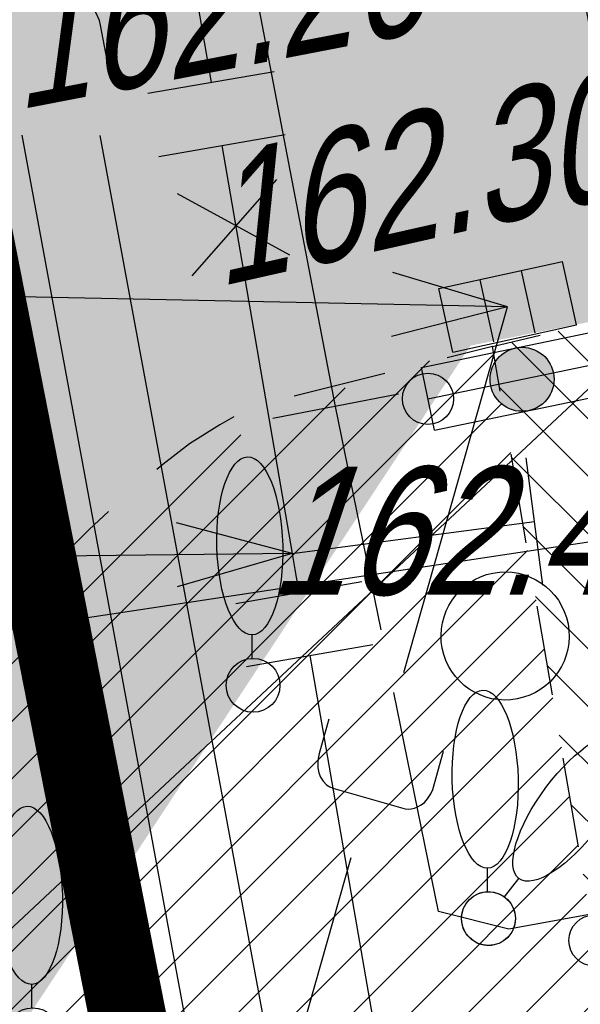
# Model space of a CAD drawing. Header units: millimetres. Extents: x 4385 to 11928, y 17253 to 36963.
# Tile 45 of 256: x 5878.25 to 5882.63, y 18481.12 to 18488.8. Entities that reach past the tile are written whole.
import ezdxf
from ezdxf import colors
from ezdxf.entities.mleader import LeaderData, LeaderLine
from ezdxf.math import Vec2, Vec3

# ---------------------------------------------------------------- set-up
doc = ezdxf.new("R2010")
doc.units = ezdxf.units.MM
for name, color, linetype, lineweight in [('Геоподоснова_34179-21 от 9.08.21$0$Водосток', 7, 'Continuous', 25), ('Геоподоснова_34179-21 от 9.08.21$0$Водосток проектный', 7, 'Continuous', 25), ('Геоподоснова_34179-21 от 9.08.21$0$Газопровод', 7, 'Continuous', 25), ('Геоподоснова_34179-21 от 9.08.21$0$Горизонтали', 7, 'Continuous', 25), ('Геоподоснова_34179-21 от 9.08.21$0$Граница улицы', 7, 'Continuous', 25), ('Геоподоснова_34179-21 от 9.08.21$0$Кабель Мосэнерго', 7, 'Continuous', 25), ('Геоподоснова_34179-21 от 9.08.21$0$Ограды', 7, 'Continuous', 25), ('Геоподоснова_34179-21 от 9.08.21$0$Отдельно стоящее дерево', 7, 'Continuous', 25), ('Геоподоснова_34179-21 от 9.08.21$0$Подземные коммуникации', 7, 'Continuous', 25), ('Геоподоснова_34179-21 от 9.08.21$0$Фонтаны', 7, 'Continuous', 25)]:
    doc.layers.add(name, color=color, linetype=linetype, lineweight=lineweight)
doc.layers.add('ГП_граница_аренд_зем_500', color=7, linetype='Continuous', true_color=0x000000)
for name, color, linetype, lineweight, true_color, transparency in [('ГП_дороги_штриховка_сущ', 7, 'Continuous', 0, 0xc8d0d0, 0.6), ('ГП_озел_штриховка_сущ', 7, 'Continuous', 0, 0x829556, 0.6), ('ГП_тротуары_штриховка_сущ', 7, 'Continuous', 0, 0xba8573, 0.6)]:
    doc.layers.add(name, color=color, linetype=linetype, lineweight=lineweight, true_color=true_color, transparency=transparency)
doc.layers.add('ГП_текст этапы', color=7, linetype='Continuous', lineweight=5, true_color=0x000000)
doc.styles.add('GENERATED_STYLE_1', font='GOTHIC.TTF')
doc.styles.add('Геоподоснова_34179-21 от 9.08.21$0$Style-RUSSIAN_1251 I 0.32289', font='RUSSIAN_1251.shx', dxfattribs={"oblique": 18.5})

# ---------------------------------------------------------------- blocks, each defined once
blk = doc.blocks.new('Геоподоснова_34179-21 от 9.08.21$0$DEREVO_58')
at = {"layer": 'Геоподоснова_34179-21 от 9.08.21$0$Отдельно стоящее дерево', "color": 7, "linetype": 'Continuous', "lineweight": 25, "flags": 128}
blk.add_lwpolyline([(-0.007, 0.21), (-0.007, 0.393)], dxfattribs=at)
at = {"layer": 'Геоподоснова_34179-21 от 9.08.21$0$Отдельно стоящее дерево', "color": 7, "linetype": 'Continuous', "lineweight": 25}
blk.add_arc((0, 0), 0.21, 0, 359.99999, dxfattribs=at)
blk.add_ellipse((-0.0255, 1.088), major_axis=(-0.0185, 0.695), ratio=0.369829, dxfattribs=at)
blk = doc.blocks.new('Геоподоснова_34179-21 от 9.08.21$0$DEREVO_90')
at = {"layer": 'Геоподоснова_34179-21 от 9.08.21$0$Отдельно стоящее дерево', "color": 7, "linetype": 'Continuous', "lineweight": 25, "flags": 128}
blk.add_lwpolyline([(-0.007, 0.21), (-0.007, 0.393)], dxfattribs=at)
at = {"layer": 'Геоподоснова_34179-21 от 9.08.21$0$Отдельно стоящее дерево', "color": 7, "linetype": 'Continuous', "lineweight": 25}
blk.add_arc((0, 0), 0.21, 0, 359.99999, dxfattribs=at)
blk.add_ellipse((-0.0255, 1.088), major_axis=(-0.0185, 0.695), ratio=0.369829, dxfattribs=at)
blk = doc.blocks.new('Геоподоснова_34179-21 от 9.08.21$0$DEREVO_91')
at = {"layer": 'Геоподоснова_34179-21 от 9.08.21$0$Отдельно стоящее дерево', "color": 7, "linetype": 'Continuous', "lineweight": 25, "flags": 128}
blk.add_lwpolyline([(-0.007, 0.21), (-0.007, 0.393)], dxfattribs=at)
at = {"layer": 'Геоподоснова_34179-21 от 9.08.21$0$Отдельно стоящее дерево', "color": 7, "linetype": 'Continuous', "lineweight": 25}
blk.add_arc((0, 0), 0.21, 0, 359.99999, dxfattribs=at)
blk.add_ellipse((-0.0255, 1.088), major_axis=(-0.0185, 0.695), ratio=0.369829, dxfattribs=at)
blk = doc.blocks.new('Геоподоснова_34179-21 от 9.08.21$0$DEREVO_98')
at = {"layer": 'Геоподоснова_34179-21 от 9.08.21$0$Отдельно стоящее дерево', "color": 7, "linetype": 'Continuous', "lineweight": 25, "flags": 128}
blk.add_lwpolyline([(-0.0068, 0.2101), (-0.0075, 0.3931)], dxfattribs=at)
at = {"layer": 'Геоподоснова_34179-21 от 9.08.21$0$Отдельно стоящее дерево', "color": 7, "linetype": 'Continuous', "lineweight": 25}
blk.add_arc((0, 0), 0.21, 0, 359.99999, dxfattribs=at)
blk.add_ellipse((-0.0255, 1.088), major_axis=(-0.0185, 0.695), ratio=0.369829, dxfattribs=at)
blk = doc.blocks.new('Геоподоснова_34179-21 от 9.08.21$0$RESHT1_10')
at = {"layer": 'Геоподоснова_34179-21 от 9.08.21$0$Фонтаны', "color": 7, "linetype": 'Continuous', "lineweight": 25}
for p, q in [((-0.4942, -0.2535), (-0.4938, 0.2544)), ((-0.4938, 0.2544), (0.4954, 0.2542)), ((-0.1626, -0.2447), (-0.1627, 0.251)), ((0.1662, -0.2446), (0.166, 0.2511)), ((0.495, -0.2536), (0.4954, 0.2542)), ((-0.4942, -0.2535), (0.495, -0.2536))]:
    blk.add_line(p, q, dxfattribs=at)
blk = doc.blocks.new('Геоподоснова_34179-21 от 9.08.21$0$msdElementTypeLineString_44')
at = {"layer": 'Геоподоснова_34179-21 от 9.08.21$0$Граница улицы', "color": 7, "linetype": 'Continuous', "lineweight": 25}
for p, q in [((5.6393, 40.9032), (5.2844, 40.8149)), ((4.7992, 40.6942), (4.0894, 40.5176))]:
    blk.add_line(p, q, dxfattribs=at)
at = {"layer": 'Геоподоснова_34179-21 от 9.08.21$0$Граница улицы', "color": 7, "linetype": 'Continuous', "lineweight": 25, "flags": 128}
for points in [[(3.6206, 40.3566), (3.5106, 40.2919), (3.2743, 40.1435), (3.0663, 39.9824), (3.0188, 39.9431)], [(2.6407, 39.6161), (2.4907, 39.4753), (2.3097, 39.2946), (2.1344, 39.1083), (2.1251, 39.0977)]]:
    blk.add_lwpolyline(points, dxfattribs=at)
blk = doc.blocks.new('Геоподоснова_34179-21 от 9.08.21$0$msdElementTypeLineString_104')
at = {"layer": 'Геоподоснова_34179-21 от 9.08.21$0$Граница улицы', "color": 7, "linetype": 'Continuous', "lineweight": 25}
for p, q in [((0.0598, 40.5567), (0.0003, 40.9032)), ((0.2634, 39.371), (0.1444, 40.0639)), ((0.4671, 38.1853), (0.3481, 38.8782)), ((0.6708, 36.9995), (0.5517, 37.6925))]:
    blk.add_line(p, q, dxfattribs=at)
blk = doc.blocks.new('Геоподоснова_34179-21 от 9.08.21$0$PIKET_353')
at = {"layer": 'Геоподоснова_34179-21 от 9.08.21$0$Горизонтали', "color": 7, "linetype": 'Continuous', "lineweight": 25}
blk.add_arc((0, 0), 0.2, 0, 359.99999, dxfattribs=at)
blk = doc.blocks.new('Геоподоснова_34179-21 от 9.08.21$0$msdElementTypeLineString_106')
at = {"layer": 'Геоподоснова_34179-21 от 9.08.21$0$Граница улицы', "color": 7, "linetype": 'Continuous', "lineweight": 25}
blk.add_line((0.0003, 6.2202), (0.3721, 6.3094), dxfattribs=at)
blk = doc.blocks.new('Геоподоснова_34179-21 от 9.08.21$0$msdElementTypeLineString_108')
at = {"layer": 'Геоподоснова_34179-21 от 9.08.21$0$Ограды', "linetype": 'Continuous', "lineweight": 25}
h = blk.add_hatch(color=7, dxfattribs=at)
edge = h.paths.add_edge_path()
edge.add_arc((1.4853, 0.9024), 0.25, 0, 360)
at = {"layer": 'Геоподоснова_34179-21 от 9.08.21$0$Ограды', "color": 7, "linetype": 'Continuous', "lineweight": 25}
for p, q in [((1.6794, 1.1979), (2.6585, 1.401)), ((0.7002, 0.9949), (1.6794, 1.1979)), ((0.751, 0.7501), (2.2197, 1.0546)), ((0.8017, 0.5053), (0.7002, 0.9949)), ((1.7809, 0.7083), (2.7601, 0.9114)), ((0.8017, 0.5053), (1.7809, 0.7083))]:
    blk.add_line(p, q, dxfattribs=at)
blk.add_circle((1.4853, 0.9024), 0.25, dxfattribs=at)
blk.add_circle((1.4853, 0.9024), 0.25, dxfattribs=at)
blk = doc.blocks.new('Геоподоснова_34179-21 от 9.08.21$0$PIKET_536')
at = {"layer": 'Геоподоснова_34179-21 от 9.08.21$0$Горизонтали', "color": 7, "linetype": 'Continuous', "lineweight": 25}
blk.add_arc((0.0003, 0.0004), 0.2, 0, 359.99999, dxfattribs=at)
blk = doc.blocks.new('Геоподоснова_34179-21 от 9.08.21$0$msdElementTypeLineString_168')
at = {"layer": 'Геоподоснова_34179-21 от 9.08.21$0$Водосток', "color": 30, "linetype": 'Continuous', "lineweight": 25}
for p, q in [((1.2204, 4.297), (2.031, 7.151)), ((0, 0), (0.8106, 2.854))]:
    blk.add_line(p, q, dxfattribs=at)
blk = doc.blocks.new('Геоподоснова_34179-21 от 9.08.21$0$msdElementTypeMultiLine_18')
at = {"layer": 'Геоподоснова_34179-21 от 9.08.21$0$Водосток', "color": 30, "linetype": 'Continuous', "lineweight": 25, "flags": 128}
blk.add_lwpolyline([(1.1043, 4.3988), (1.0284, 4.1317), (1.02, 4.0936), (1.0184, 4.063), (1.0182, 4.0202), (1.0258, 3.9798), (1.0382, 3.9477), (1.0599, 3.9153), (1.0852, 3.8866), (1.1098, 3.8725), (1.135, 3.8606), (1.6977, 3.7007), (1.7233, 3.6983), (1.745, 3.6992), (1.7731, 3.7056), (1.7951, 3.716), (1.8234, 3.7318), (1.8502, 3.7505), (1.8722, 3.7776), (1.9002, 3.8174), (1.9146, 3.8514), (1.9993, 4.1494)], dxfattribs=at)
at = {"layer": 'Геоподоснова_34179-21 от 9.08.21$0$Водосток', "color": 30, "linetype": 'Continuous', "lineweight": 25}
blk.add_blockref('Геоподоснова_34179-21 от 9.08.21$0$msdElementTypeLineString_168', (0.467, 0.467), dxfattribs=at)
blk = doc.blocks.new('Геоподоснова_34179-21 от 9.08.21$0$msdElementTypeLineString_174')
at = {"layer": 'Геоподоснова_34179-21 от 9.08.21$0$Кабель Мосэнерго', "color": 7, "linetype": 'Continuous', "lineweight": 25}
blk.add_line((3.533, 1.5943), (2.551, 1.4057), dxfattribs=at)
blk = doc.blocks.new('Геоподоснова_34179-21 от 9.08.21$0$msdElementTypeMultiLine_23')
at = {"layer": 'Геоподоснова_34179-21 от 9.08.21$0$Кабель Мосэнерго', "color": 7, "linetype": 'Continuous', "lineweight": 25, "flags": 128}
blk.add_lwpolyline([(3.042, 1.5), (1.5, 9.532)], dxfattribs=at)
at = {"layer": 'Геоподоснова_34179-21 от 9.08.21$0$Кабель Мосэнерго', "color": 7, "linetype": 'Continuous', "lineweight": 25}
blk.add_blockref('Геоподоснова_34179-21 от 9.08.21$0$msdElementTypeLineString_174', (0, 0), dxfattribs=at)
blk = doc.blocks.new('Геоподоснова_34179-21 от 9.08.21$0$msdElementTypeLineString_179')
at = {"layer": 'Геоподоснова_34179-21 от 9.08.21$0$Газопровод', "color": 1, "linetype": 'Continuous', "lineweight": 25}
for p, q in [((7.283, 1.6928), (6.7687, 0.8352)), ((6.6884, 1.6124), (7.4128, 0.9221))]:
    blk.add_line(p, q, dxfattribs=at)
blk = doc.blocks.new('Геоподоснова_34179-21 от 9.08.21$0$msdElementTypeLineString_180')
at = {"layer": 'Геоподоснова_34179-21 от 9.08.21$0$Газопровод', "color": 16, "linetype": 'Continuous', "lineweight": 25}
for p, q in [((7.2307, 0.8831), (7.1, 1.8745)), ((6.735, 0.8177), (6.6043, 1.8091)), ((2.9524, 0.319), (2.8217, 1.3104)), ((2.887, 0.8147), (6.6696, 1.3134)), ((2.4567, 0.2536), (2.326, 1.2451)), ((0.5, 0.5), (2.3913, 0.7494))]:
    blk.add_line(p, q, dxfattribs=at)
at = {"layer": 'Геоподоснова_34179-21 от 9.08.21$0$Газопровод', "color": 16, "linetype": 'Continuous', "lineweight": 25, "flags": 128}
blk.add_lwpolyline([(7.1653, 1.3788), (8.851, 1.601), (9.0568, 1.627)], dxfattribs=at)
blk = doc.blocks.new('Геоподоснова_34179-21 от 9.08.21$0$msdElementTypeMultiLine_27')
at = {"layer": 'Геоподоснова_34179-21 от 9.08.21$0$Газопровод', "color": 16, "linetype": 'Continuous', "lineweight": 25}
blk.add_blockref('Геоподоснова_34179-21 от 9.08.21$0$msdElementTypeLineString_180', (0, 0), dxfattribs=at)
at = {"layer": 'Геоподоснова_34179-21 от 9.08.21$0$Газопровод', "color": 1, "linetype": 'Continuous', "lineweight": 25}
blk.add_blockref('Геоподоснова_34179-21 от 9.08.21$0$msdElementTypeLineString_179', (0.093, 0.093), dxfattribs=at)
blk = doc.blocks.new('Геоподоснова_34179-21 от 9.08.21$0$msdElementTypeLineString_185')
at = {"layer": 'Геоподоснова_34179-21 от 9.08.21$0$Водосток', "color": 30, "linetype": 'Continuous', "lineweight": 25}
for p, q in [((5.5989, 1.4696), (9.747, 2.5583)), ((0, 0), (4.1481, 1.0888))]:
    blk.add_line(p, q, dxfattribs=at)
blk = doc.blocks.new('Геоподоснова_34179-21 от 9.08.21$0$msdElementTypeMultiLine_30')
at = {"layer": 'Геоподоснова_34179-21 от 9.08.21$0$Водосток', "color": 30, "linetype": 'Continuous', "lineweight": 25, "flags": 128}
blk.add_lwpolyline([(5.455, 2.253), (5.1865, 2.1825), (5.1493, 2.1704), (5.1222, 2.1562), (5.0852, 2.1346), (5.0543, 2.1075), (5.0329, 2.0806), (5.0161, 2.0453), (5.0043, 2.009), (5.0046, 1.9806), (5.0072, 1.9528), (5.1557, 1.387), (5.1665, 1.3638), (5.1784, 1.3456), (5.1981, 1.3247), (5.2183, 1.311), (5.2463, 1.2946), (5.276, 1.2811), (5.3106, 1.2759), (5.359, 1.272), (5.3957, 1.2769), (5.6953, 1.3555)], dxfattribs=at)
at = {"layer": 'Геоподоснова_34179-21 от 9.08.21$0$Водосток', "color": 30, "linetype": 'Continuous', "lineweight": 25}
blk.add_blockref('Геоподоснова_34179-21 от 9.08.21$0$msdElementTypeLineString_185', (0.467, 0.467), dxfattribs=at)
blk = doc.blocks.new('Геоподоснова_34179-21 от 9.08.21$0$msdElementTypeLineString_186')
at = {"layer": 'Геоподоснова_34179-21 от 9.08.21$0$Водосток', "color": 30, "linetype": 'Continuous', "lineweight": 25}
blk.add_line((1.8307, 45.5753), (3.388, 37.1575), dxfattribs=at)
blk = doc.blocks.new('Геоподоснова_34179-21 от 9.08.21$0$msdElementTypeLineString_187')
at = {"layer": 'Геоподоснова_34179-21 от 9.08.21$0$Водосток', "color": 30, "linetype": 'Continuous', "lineweight": 25}
blk.add_line((1.8065, 45.5445), (3.34, 37.2555), dxfattribs=at)
blk = doc.blocks.new('Геоподоснова_34179-21 от 9.08.21$0$msdElementTypeLineString_188')
at = {"layer": 'Геоподоснова_34179-21 от 9.08.21$0$Водосток', "color": 30, "linetype": 'Continuous', "lineweight": 25, "flags": 128}
blk.add_lwpolyline([(2.6462, 46.6124), (2.5957, 46.8853), (2.5863, 46.9233), (2.5741, 46.9514), (2.5554, 46.9899), (2.5306, 47.0226), (2.5053, 47.046), (2.4714, 47.0653), (2.4361, 47.0798), (2.4077, 47.0816), (2.3798, 47.0811), (1.8046, 46.9747), (1.7806, 46.9656), (1.7616, 46.955), (1.7393, 46.9369), (1.7242, 46.9178), (1.7058, 46.891), (1.6901, 46.8625), (1.6824, 46.8284), (1.6749, 46.7803), (1.6771, 46.7434), (1.7334, 46.4388)], dxfattribs=at)
blk = doc.blocks.new('Геоподоснова_34179-21 от 9.08.21$0$msdElementTypeMultiLine_31')
at = {"layer": 'Геоподоснова_34179-21 от 9.08.21$0$Водосток', "color": 30, "linetype": 'Continuous', "lineweight": 25}
for name, p in [('Геоподоснова_34179-21 от 9.08.21$0$msdElementTypeLineString_186', (0.76, 0.451)), ('Геоподоснова_34179-21 от 9.08.21$0$msdElementTypeLineString_187', (0.174, 0.482)), ('Геоподоснова_34179-21 от 9.08.21$0$msdElementTypeLineString_188', (0, 0))]:
    blk.add_blockref(name, p, dxfattribs=at)
blk = doc.blocks.new('Геоподоснова_34179-21 от 9.08.21$0$KOLOD_57')
at = {"layer": 'Геоподоснова_34179-21 от 9.08.21$0$Подземные коммуникации', "color": 7, "linetype": 'Continuous', "lineweight": 25}
blk.add_arc((0, 0), 0.5, 0, 359.99999, dxfattribs=at)
blk = doc.blocks.new('Геоподоснова_34179-21 от 9.08.21$0$msdElementTypeLineString_212')
at = {"layer": 'Геоподоснова_34179-21 от 9.08.21$0$Кабель Мосэнерго', "color": 7, "linetype": 'Continuous', "lineweight": 25}
for p, q in [((1.9912, 7.8904), (1.0088, 7.7036)), ((3.1882, 1.5934), (2.2058, 1.4066))]:
    blk.add_line(p, q, dxfattribs=at)
blk = doc.blocks.new('Геоподоснова_34179-21 от 9.08.21$0$msdElementTypeMultiLine_50')
at = {"layer": 'Геоподоснова_34179-21 от 9.08.21$0$Кабель Мосэнерго', "color": 7, "linetype": 'Continuous', "lineweight": 25, "flags": 128}
blk.add_lwpolyline([(2.697, 1.5), (1.5, 7.797)], dxfattribs=at)
at = {"layer": 'Геоподоснова_34179-21 от 9.08.21$0$Кабель Мосэнерго', "color": 7, "linetype": 'Continuous', "lineweight": 25}
blk.add_blockref('Геоподоснова_34179-21 от 9.08.21$0$msdElementTypeLineString_212', (0, 0), dxfattribs=at)
blk = doc.blocks.new('Геоподоснова_34179-21 от 9.08.21$0$msdElementTypeLineString_528')
at = {"layer": 'Геоподоснова_34179-21 от 9.08.21$0$Газопровод', "color": 1, "linetype": 'Continuous', "lineweight": 25}
for p, q in [((2.5865, 45.6618), (1.9252, 44.9109)), ((2.6901, 45.0709), (1.813, 45.5511))]:
    blk.add_line(p, q, dxfattribs=at)
blk = doc.blocks.new('Геоподоснова_34179-21 от 9.08.21$0$msdElementTypeLineString_529')
at = {"layer": 'Геоподоснова_34179-21 от 9.08.21$0$Газопровод', "color": 16, "linetype": 'Continuous', "lineweight": 25}
for p, q in [((1.5698, 50.0005), (2.1696, 46.5127)), ((1.6769, 46.4279), (2.6624, 46.5974)), ((1.7616, 45.9352), (2.7472, 46.1047)), ((2.3614, 42.4466), (3.3467, 42.6175)), ((2.4469, 41.9539), (3.4322, 42.1249)), ((2.9395, 42.0394), (3.5445, 38.5524))]:
    blk.add_line(p, q, dxfattribs=at)
at = {"layer": 'Геоподоснова_34179-21 от 9.08.21$0$Газопровод', "color": 16, "linetype": 'Continuous', "lineweight": 25, "flags": 128}
blk.add_lwpolyline([(2.2544, 46.0199), (2.802, 42.836), (2.823, 42.711), (2.8541, 42.532)], dxfattribs=at)
blk = doc.blocks.new('Геоподоснова_34179-21 от 9.08.21$0$msdElementTypeMultiLine_324')
at = {"layer": 'Геоподоснова_34179-21 от 9.08.21$0$Газопровод', "color": 16, "linetype": 'Continuous', "lineweight": 25}
blk.add_blockref('Геоподоснова_34179-21 от 9.08.21$0$msdElementTypeLineString_529', (0, 0), dxfattribs=at)
at = {"layer": 'Геоподоснова_34179-21 от 9.08.21$0$Газопровод', "color": 1, "linetype": 'Continuous', "lineweight": 25}
blk.add_blockref('Геоподоснова_34179-21 от 9.08.21$0$msdElementTypeLineString_528', (0.093, 0.093), dxfattribs=at)
blk = doc.blocks.new('Геоподоснова_34179-21 от 9.08.21$0$DIMTXT_12')
at = {"layer": 'Геоподоснова_34179-21 от 9.08.21$0$Водосток', "color": 30, "linetype": 'Continuous', "lineweight": 25}
for q in [(-0.8947, 0.2683), (-0.9049, -0.2316)]:
    blk.add_line((0, 0), q, dxfattribs=at)
at = {"layer": 'Геоподоснова_34179-21 от 9.08.21$0$Водосток', "color": 30, "linetype": 'Continuous', "lineweight": 25, "flags": 128}
blk.add_lwpolyline([(0, 0), (-11.2971, 0.2308), (-18.5777, -1.1998)], dxfattribs=at)
blk = doc.blocks.new('Геоподоснова_34179-21 от 9.08.21$0$DIMTXT_175')
at = {"layer": 'Геоподоснова_34179-21 от 9.08.21$0$Газопровод', "color": 16, "linetype": 'Continuous', "lineweight": 25}
for q in [(-0.9028, 0.2398), (-0.8971, -0.2602)]:
    blk.add_line((0, 0), q, dxfattribs=at)
at = {"layer": 'Геоподоснова_34179-21 от 9.08.21$0$Газопровод', "color": 16, "linetype": 'Continuous', "lineweight": 25, "flags": 128}
blk.add_lwpolyline([(0, 0), (-8.7099, -0.0985), (-16.4272, -1.6149)], dxfattribs=at)
blk = doc.blocks.new('Геоподоснова_34179-21 от 9.08.21$0$DIMTXT_261')
at = {"layer": 'Геоподоснова_34179-21 от 9.08.21$0$Водосток проектный', "color": 7, "linetype": 'Continuous', "lineweight": 25, "flags": 128}
blk.add_lwpolyline([(0, 0), (-12.0095, -1.8134), (-18.9608, -3.1793)], dxfattribs=at)
blk = doc.blocks.new('Геоподоснова_34179-21 от 9.08.21')
at = {"layer": 'Геоподоснова_34179-21 от 9.08.21$0$Кабель Мосэнерго', "color": 10, "linetype": 'Continuous', "lineweight": 25}
blk.add_line((5881.0725, 18484.0406), (5880.717, 18485.784), dxfattribs=at)
at = {"layer": 'Геоподоснова_34179-21 от 9.08.21$0$Кабель Мосэнерго', "color": 10, "linetype": 'Continuous', "lineweight": 25, "flags": 128}
blk.add_lwpolyline([(5883.2978, 18481.9266), (5882.069, 18481.704), (5881.521, 18481.841), (5881.1724, 18483.5507)], dxfattribs=at)
at = {"layer": 'Геоподоснова_34179-21 от 9.08.21$0$Водосток', "color": 30, "linetype": 'Continuous', "lineweight": 25}
for name, p in [('Геоподоснова_34179-21 от 9.08.21$0$msdElementTypeMultiLine_31', (5876.287, 18441.873)), ('Геоподоснова_34179-21 от 9.08.21$0$DIMTXT_12', (5882.059, 18486.561)), ('Геоподоснова_34179-21 от 9.08.21$0$msdElementTypeMultiLine_18', (5879.561, 18478.943)), ('Геоподоснова_34179-21 от 9.08.21$0$msdElementTypeMultiLine_30', (5879.561, 18478.943))]:
    blk.add_blockref(name, p, dxfattribs=at)
at = {"layer": 'Геоподоснова_34179-21 от 9.08.21$0$Водосток проектный', "color": 7, "linetype": 'Continuous', "lineweight": 25}
blk.add_blockref('Геоподоснова_34179-21 от 9.08.21$0$DIMTXT_261', (5884.5348, 18485.0032), dxfattribs=at)
at = {"layer": 'Геоподоснова_34179-21 от 9.08.21$0$Газопровод', "color": 1, "linetype": 'Continuous', "lineweight": 25}
for name, p in [('Геоподоснова_34179-21 от 9.08.21$0$msdElementTypeMultiLine_324', (5877.576, 18441.8)), ('Геоподоснова_34179-21 от 9.08.21$0$msdElementTypeMultiLine_27', (5879.878, 18484.136))]:
    blk.add_blockref(name, p, dxfattribs=at)
at = {"layer": 'Геоподоснова_34179-21 от 9.08.21$0$Газопровод', "color": 16, "linetype": 'Continuous', "lineweight": 25}
blk.add_blockref('Геоподоснова_34179-21 от 9.08.21$0$DIMTXT_175', (5880.378, 18484.636), dxfattribs=at)
at = {"layer": 'Геоподоснова_34179-21 от 9.08.21$0$Горизонтали', "color": 7, "linetype": 'Continuous', "lineweight": 25}
for name, p in [('Геоподоснова_34179-21 от 9.08.21$0$PIKET_536', (5881.4377, 18485.8427)), ('Геоподоснова_34179-21 от 9.08.21$0$PIKET_353', (5882.7383, 18481.6154))]:
    blk.add_blockref(name, p, dxfattribs=at)
at = {"layer": 'Геоподоснова_34179-21 от 9.08.21$0$Граница улицы', "color": 7, "linetype": 'Continuous', "lineweight": 25}
for name, p in [('Геоподоснова_34179-21 от 9.08.21$0$msdElementTypeLineString_106', (5881.942, 18480.03)), ('Геоподоснова_34179-21 от 9.08.21$0$msdElementTypeLineString_44', (5876.303, 18445.347)), ('Геоподоснова_34179-21 от 9.08.21$0$msdElementTypeLineString_104', (5881.942, 18445.347))]:
    blk.add_blockref(name, p, dxfattribs=at)
at = {"layer": 'Геоподоснова_34179-21 от 9.08.21$0$Кабель Мосэнерго', "color": 7, "linetype": 'Continuous', "lineweight": 25}
for name, p in [('Геоподоснова_34179-21 от 9.08.21$0$msdElementTypeMultiLine_23', (5877.675, 18484.284)), ('Геоподоснова_34179-21 от 9.08.21$0$msdElementTypeMultiLine_50', (5880.514, 18484.559))]:
    blk.add_blockref(name, p, dxfattribs=at)
at = {"layer": 'Геоподоснова_34179-21 от 9.08.21$0$Ограды', "color": 7, "linetype": 'Continuous', "lineweight": 25}
blk.add_blockref('Геоподоснова_34179-21 от 9.08.21$0$msdElementTypeLineString_108', (5880.687, 18485.093), dxfattribs=at)
at = {"layer": 'Геоподоснова_34179-21 от 9.08.21$0$Отдельно стоящее дерево', "color": 7, "linetype": 'Continuous', "lineweight": 25}
for name, p in [('Геоподоснова_34179-21 от 9.08.21$0$DEREVO_90', (5880.073, 18483.607)), ('Геоподоснова_34179-21 от 9.08.21$0$DEREVO_91', (5881.91, 18481.786)), ('Геоподоснова_34179-21 от 9.08.21$0$DEREVO_58', (5878.353, 18480.88))]:
    blk.add_blockref(name, p, dxfattribs=at)
at = {"layer": 'Геоподоснова_34179-21 от 9.08.21$0$Отдельно стоящее дерево', "color": 7, "linetype": 'Continuous', "lineweight": 25, "rotation": 321.6603277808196}
blk.add_blockref('Геоподоснова_34179-21 от 9.08.21$0$DEREVO_98', (5881.91, 18481.786), dxfattribs=at)
at = {"layer": 'Геоподоснова_34179-21 от 9.08.21$0$Подземные коммуникации', "color": 7, "linetype": 'Continuous', "lineweight": 25, "rotation": 280.9359124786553}
blk.add_blockref('Геоподоснова_34179-21 от 9.08.21$0$KOLOD_57', (5882.04, 18483.992), dxfattribs=at)
at = {"layer": 'Геоподоснова_34179-21 от 9.08.21$0$Фонтаны', "color": 7, "linetype": 'Continuous', "lineweight": 25, "rotation": 12.44372684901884}
blk.add_blockref('Геоподоснова_34179-21 от 9.08.21$0$RESHT1_10', (5882.059, 18486.561), dxfattribs=at)
at = {"layer": 'Геоподоснова_34179-21 от 9.08.21$0$Горизонтали', "color": 7, "linetype": 'Continuous', "lineweight": 25, "style": 'Геоподоснова_34179-21 от 9.08.21$0$Style-RUSSIAN_1251 I 0.32289', "oblique": 18.5, "width": 0.799996}
blk.add_text('162.26', height=1, rotation=10.934, dxfattribs=at).set_placement((5878.2328, 18488.0972))
blk.add_text('162.47', height=1, dxfattribs=at).set_placement((5880.1913, 18484.3138))
at = {"layer": 'Геоподоснова_34179-21 от 9.08.21$0$Фонтаны', "color": 7, "linetype": 'Continuous', "lineweight": 25, "style": 'Геоподоснова_34179-21 от 9.08.21$0$Style-RUSSIAN_1251 I 0.32289', "oblique": 18.5, "width": 0.799996}
blk.add_text('162.30', height=1, rotation=12.71803, dxfattribs=at).set_placement((5879.8023, 18486.7166))

msp = doc.modelspace()

# ---------------------------------------------------------------- hatches: boundary and pattern name
at = {"layer": 'ГП_дороги_штриховка_сущ'}
h = msp.add_hatch(color=256, dxfattribs=at)
h.dxf.hatch_style = 1
edge = h.paths.add_edge_path()
edge.add_line((5925.766, 18433.8547), (5941.9444, 18436.9725))
edge.add_line((5941.9444, 18436.9725), (5953.8571, 18439.646))
edge.add_line((5953.8571, 18439.646), (5952.8502, 18448.5953))
edge.add_line((5952.8502, 18448.5953), (5934.3906, 18444.9165))
edge.add_line((5934.3906, 18444.9165), (5923.7766, 18442.8923))
edge.add_line((5923.7766, 18442.8923), (5913.7654, 18440.8707))
edge.add_arc((6024.7505, 17851.7011), 599.5319, 100.668107, 101.5278222)
edge.add_line((5904.9378, 18439.1392), (5895.2208, 18437.0544))
edge.add_arc((5892.782, 18446.9187), 10.1613, 258.72901, 283.88703, ccw=False)
edge.add_arc((5892.507, 18446.219), 9.4224, 228.12261, 259.53734, ccw=False)
edge.add_arc((5892.8529, 18446.8038), 10.0895, 191.39778, 228.8772, ccw=False)
edge.add_line((5882.9623, 18444.8099), (5882.8537, 18445.3574))
edge.add_line((5882.8537, 18445.3574), (5880.7039, 18455.6011))
edge.add_line((5880.7039, 18455.6011), (5876.3651, 18478.0565))
edge.add_arc((5883.2363, 18479.4102), 7.0034, 102.08959, 191.14549, ccw=False)
edge.add_line((5881.7695, 18486.2583), (5885.6107, 18487.0248))
edge.add_line((5885.6107, 18487.0248), (5884.5759, 18492.3275))
edge.add_line((5884.5759, 18492.3275), (5880.7249, 18491.731))
edge.add_arc((5879.8374, 18497.3175), 5.6566, 253.32125, 279.02668, ccw=False)
edge.add_arc((5879.968, 18499.3125), 7.6183, 187.5257, 256.68805, ccw=False)
edge.add_line((5872.4153, 18498.3147), (5871.0954, 18505.1739))
edge.add_line((5871.0954, 18505.1739), (5870.7602, 18506.8572))
edge.add_line((5870.7602, 18506.8572), (5869.698, 18512.3769))
edge.add_line((5869.698, 18512.3769), (5868.2479, 18519.8057))
edge.add_line((5868.2479, 18519.8057), (5866.9127, 18526.8007))
edge.add_line((5866.9127, 18526.8007), (5865.7651, 18532.8131))
edge.add_line((5865.7651, 18532.8131), (5864.6612, 18538.596))
edge.add_line((5864.6612, 18538.596), (5864.202, 18540.87))
edge.add_line((5864.202, 18540.87), (5863.4947, 18545.3722))
edge.add_line((5863.4947, 18545.3722), (5863.3158, 18545.3437))
edge.add_line((5863.3158, 18545.3437), (5861.851, 18553.0529))
edge.add_line((5861.851, 18553.0529), (5861.1491, 18556.7274))
edge.add_line((5861.1491, 18556.7274), (5860.1071, 18562.17))
edge.add_line((5860.1071, 18562.17), (5859.4255, 18565.7303))
edge.add_line((5859.4255, 18565.7303), (5858.5151, 18570.4769))
edge.add_line((5858.5151, 18570.4769), (5857.5968, 18575.222))
edge.add_line((5857.5968, 18575.222), (5848.5543, 18573.2514))
edge.add_line((5848.5543, 18573.2514), (5849.5018, 18568.4775))
edge.add_line((5849.5018, 18568.4775), (5850.8986, 18561.3118))
edge.add_line((5850.8986, 18561.3118), (5851.9494, 18555.8278))
edge.add_line((5851.9494, 18555.8278), (5853.7721, 18546.315))
edge.add_line((5853.7721, 18546.315), (5855.0784, 18540.2297))
edge.add_line((5855.0784, 18540.2297), (5856.3648, 18533.9804))
edge.add_line((5856.3648, 18533.9804), (5857.6027, 18527.5711))
edge.add_line((5857.6027, 18527.5711), (5860.1732, 18514.262))
edge.add_line((5860.1732, 18514.262), (5861.2606, 18508.6321))
edge.add_line((5861.2606, 18508.6321), (5867.4741, 18476.4277))
edge.add_line((5867.4741, 18476.4277), (5871.8034, 18453.8927))
edge.add_line((5871.8034, 18453.8927), (5874.1284, 18441.5907))
edge.add_arc((5866.6336, 18439.7926), 7.7075, -71.14644, 13.49117, ccw=False)
edge.add_line((5869.1243, 18432.4987), (5871.4472, 18422.9255))
edge.add_arc((5869.2695, 18415.8164), 7.4352, 51.97644, 72.96891, ccw=False)
edge.add_line((5873.8494, 18421.6735), (5887.3412, 18424.7033))
edge.add_arc((5895.4998, 18415.1295), 12.5785, 101.57611, 130.43684, ccw=False)
edge.add_line((5892.9757, 18427.4522), (5897.6786, 18428.4156))
edge.add_line((5897.6786, 18428.4156), (5906.5646, 18430.1732))
edge.add_arc((6084.6926, 17553.0352), 895.0423, 100.227856, 101.4794371, ccw=False)
at = {"layer": 'ГП_озел_штриховка_сущ'}
h = msp.add_hatch(dxfattribs=at)
h.set_pattern_fill('ANSI31', color=256, scale=0.1)
h.paths.add_polyline_path([(5902.5841, 18448.0458), (5903.8056, 18441.8214), (5922.6065, 18445.5107), (5934.6951, 18448.0265), (5951.702, 18451.333), (5954.1827, 18451.8153), (5952.9348, 18458.0908)])
edge = h.paths.add_edge_path()
edge.add_line((5900.2096, 18448.7517), (5901.643, 18441.364))
edge.add_line((5901.643, 18441.364), (5896.2222, 18440.1367))
edge.add_arc((5895.7806, 18442.0873), 2, 190.87537, 282.75753, ccw=False)
edge.add_line((5893.8165, 18441.7099), (5886.891, 18477.757))
edge.add_line((5886.891, 18477.757), (5887.39, 18477.8487))
edge.add_line((5887.39, 18477.8487), (5893.33, 18447.41))
edge.add_line((5893.33, 18447.41), (5900.2096, 18448.7517))
edge = h.paths.add_edge_path()
edge.add_line((5882.8443, 18445.3476), (5889.4819, 18446.8514))
edge.add_line((5889.4819, 18446.8514), (5885.7032, 18466.3115))
edge.add_line((5885.7032, 18466.3115), (5882.7383, 18481.6154))
edge.add_line((5882.7383, 18481.6154), (5881.9423, 18486.2502))
edge.add_arc((5883.2604, 18479.3486), 7.0264, 100.81231, 190.67739)
edge.add_line((5876.3556, 18478.0467), (5880.6945, 18455.5913))
edge.add_line((5880.6945, 18455.5913), (5882.8443, 18445.3476))
h.paths.add_polyline_path([(6035.0237, 18508.0269), (6039.2132, 18503.5739), (6057.801, 18521.457), (6053.7946, 18525.6736)])
h.paths.add_polyline_path([(6033.0608, 18497.6547), (6028.8217, 18502.1963), (6016.6116, 18490.7174), (6020.9013, 18485.9562)])
at = {"layer": 'ГП_тротуары_штриховка_сущ'}
h = msp.add_hatch(dxfattribs=at)
h.set_pattern_fill('ANSI31', color=256, scale=0.1, angle=90)
edge = h.paths.add_edge_path()
edge.add_line((5886.891, 18477.757), (5887.39, 18477.8487))
edge.add_line((5887.39, 18477.8487), (5886.9475, 18480.1165))
edge.add_line((5886.9475, 18480.1165), (5886.504, 18480.03))
edge.add_line((5886.504, 18480.03), (5885.2161, 18486.8906))
edge.add_line((5885.2161, 18486.8906), (5882.6187, 18486.4101))
edge.add_line((5882.6187, 18486.4101), (5881.9432, 18486.2446))
edge.add_line((5881.9432, 18486.2446), (5882.7383, 18481.6154))
edge.add_line((5882.7383, 18481.6154), (5885.7032, 18466.3115))
edge.add_line((5885.7032, 18466.3115), (5889.4819, 18446.8514))
edge.add_line((5889.4819, 18446.8514), (5882.8443, 18445.3476))
edge.add_line((5882.8443, 18445.3476), (5882.9529, 18444.8002))
edge.add_arc((5892.7617, 18446.7466), 10, 191.22368, 248.71592)
edge.add_arc((5892.7617, 18446.7466), 10, 248.71592, 258.56413)
edge.add_arc((5892.7719, 18446.9399), 10.1915, 258.7229, 283.84892)
edge.add_line((5895.2114, 18437.0446), (5904.9284, 18439.1294))
edge.add_arc((6024.7411, 17851.6914), 599.5319, 100.6706053, 101.5278222, ccw=False)
edge.add_line((5913.7303, 18440.8562), (5913.8066, 18440.8712))
edge.add_line((5913.8066, 18440.8712), (5923.7672, 18442.8826))
edge.add_line((5923.7672, 18442.8826), (5930.571, 18444.1801))
edge.add_line((5930.571, 18444.1801), (5947.6582, 18447.5527))
edge.add_line((5947.6582, 18447.5527), (5953.962, 18448.809))
edge.add_arc((5951.6261, 18456.7008), 8.2302, 286.48822, 295.94811)
edge.add_arc((5952.4823, 18455.2746), 6.5748, 294.67692, 308.80871)
edge.add_arc((5953.728, 18453.9668), 4.7774, 306.9967, 311.39357)
edge.add_arc((5956.2052, 18451.3949), 1.2202, 303.96371, 321.16145)
edge.add_arc((5955.7164, 18451.6481), 1.7632, 324.71721, 340.51925)
edge.add_arc((5956.2052, 18451.3949), 1.2202, 344.07501, 360.16819)
edge.add_arc((5945.9344, 18451.3648), 11.4911, 0.16819, 12.09667)
edge.add_line((5957.1704, 18453.7729), (5956.453, 18457.12))
edge.add_line((5956.453, 18457.12), (5976.513, 18463.101))
edge.add_line((5976.513, 18463.101), (5978.9335, 18464.1052))
edge.add_line((5978.9335, 18464.1052), (5900.2096, 18448.7517))
edge.add_line((5900.2096, 18448.7517), (5901.643, 18441.364))
edge.add_line((5901.643, 18441.364), (5896.2222, 18440.1367))
edge.add_arc((5895.7806, 18442.0873), 2, 190.87537, 282.75753, ccw=False)
edge.add_line((5893.8165, 18441.7099), (5886.891, 18477.757))
h.paths.add_polyline_path([(5922.6065, 18445.5107), (5903.8056, 18441.8214), (5902.5841, 18448.0458), (5952.9348, 18458.0908), (5954.1827, 18451.8153), (5951.702, 18451.333), (5934.6951, 18448.0265)], flags=16)
edge = h.paths.add_edge_path()
edge.add_line((6028.4873, 18489.5799), (6025.8995, 18490.739))
edge.add_line((6025.8995, 18490.739), (6025.883, 18490.749))
edge.add_line((6025.883, 18490.749), (6020.9013, 18485.9562))
edge.add_line((6020.9013, 18485.9562), (6016.6116, 18490.7174))
edge.add_line((6016.6116, 18490.7174), (6020.557, 18494.4265))
edge.add_line((6020.557, 18494.4265), (6028.8265, 18502.2007))
edge.add_line((6028.8265, 18502.2007), (6028.1079, 18502.9717))
edge.add_line((6028.1079, 18502.9717), (6028.1, 18502.9801))
edge.add_line((6028.1, 18502.9801), (5997.6703, 18474.4271))
edge.add_line((5997.6703, 18474.4271), (5998.1583, 18473.9056))
edge.add_line((5998.1583, 18473.9056), (6001.253, 18475.867))
edge.add_line((6001.253, 18475.867), (6015.7142, 18487.6931))
edge.add_line((6015.7142, 18487.6931), (6020.3566, 18483.9576))
edge.add_arc((6021.3712, 18485.5), 1.8462, 236.66417, 311.68947)
edge.add_arc((6005.6131, 18505.3265), 27.1695, 308.69579, 315.15269)
edge.add_line((6024.876, 18486.166), (6028.4873, 18489.5799))

# ---------------------------------------------------------------- linework, layer by layer
at = {"layer": 'ГП_граница_аренд_зем_500', "color": 190, "true_color": 0x9933ff, "const_width": 0.6}
msp.add_lwpolyline([(5892.8496, 18716.5441), (6024.8775, 18575.8605), (6064.8814, 18533.2375), (5990.171, 18463.1363), (5886.5668, 18442.9304), (5839.2988, 18683.8765)], close=True, dxfattribs=at)

# ---------------------------------------------------------------- block references
msp.add_blockref('Геоподоснова_34179-21 от 9.08.21', (0, 0))

# ---------------------------------------------------------------- next in the draw order: leaders
at = {"layer": 'ГП_текст этапы'}
ml = msp.add_multileader_mtext('Standard', dxfattribs=at)
ml.set_content('{\\C28;\\c855309;3 этап строительства}', color=256, style='GENERATED_STYLE_1')
ml.set_leader_properties()
ml.build(insert=Vec2(0, 0))
ml.multileader.update_dxf_attribs({"text_right_attachment_type": 6, "dogleg_length": 0.36, "arrow_head_size": 1})
ctx = ml.context
ctx.base_point, ctx.char_height, ctx.arrow_head_size, ctx.plane_origin, ctx.plane_x_axis, ctx.plane_y_axis = Vec3(5863.2892, 18469.123), 1.5, 1, Vec3(5889.3062, 18492.1111), Vec3(0.731354, 0.681998), Vec3(-0.681998, 0.731354)
ctx.right_attachment, ctx.text_align_type = 6, 2
notes = []
notes.append((ctx, [(1, (1, 1, 0), (5879.4236, 18482.8656), (-0.731354, -0.681998), 2.36, [(0, [(5889.3062, 18492.1111)], 0, [])])]))
ctx.mtext.insert, ctx.mtext.text_direction, ctx.mtext.rotation, ctx.mtext.width, ctx.mtext.alignment, ctx.mtext.flow_direction = Vec3(5874.9351, 18481.2859), Vec3(0.731354, 0.681998), 0.750492, 14.810715, 3, 5
ctx.mtext.has_bg_fill, ctx.mtext.bg_color, ctx.mtext.bg_scale_factor, ctx.mtext.bg_transparency, ctx.mtext.use_window_bg_color = 1, -1073741824, 1, 0, 1
for ctx, leaders in notes:
    for number, flags, end, landing, length, lines in leaders:
        leader = LeaderData()
        leader.index, (leader.has_last_leader_line, leader.has_dogleg_vector, leader.attachment_direction) = number, flags
        leader.last_leader_point, leader.dogleg_vector, leader.dogleg_length = Vec3(end), Vec3(landing), length
        for number, points, colour, breaks in lines:
            line = LeaderLine()
            line.index, line.vertices, line.color, line.breaks = number, Vec3.list(points), colors.encode_raw_color(colour), breaks
            leader.lines.append(line)
        ctx.leaders.append(leader)

doc.saveas('drawing.dxf')
